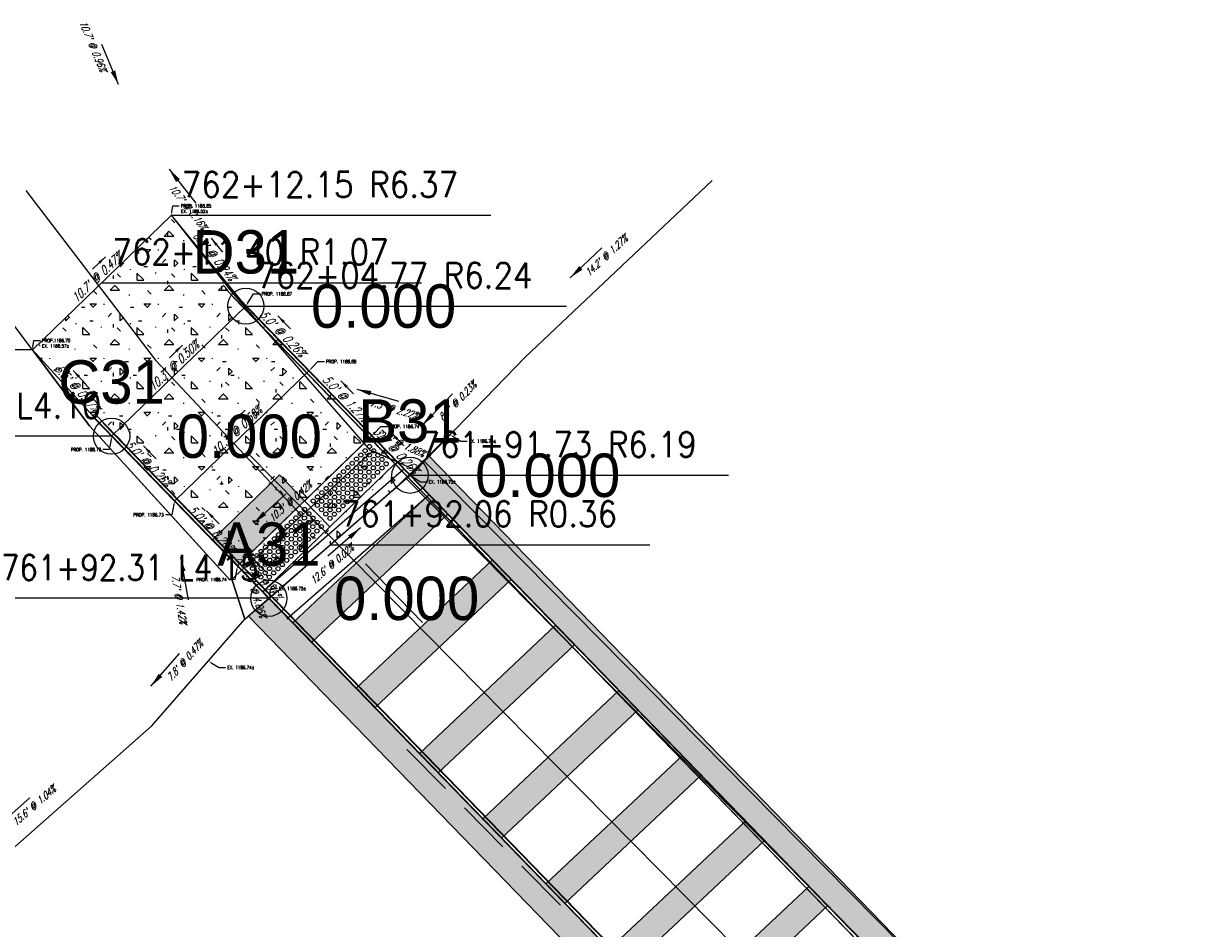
# Model space of a CAD drawing. Extents: x 167754 to 212748, y 396132 to 454338.
# Tile 125 of 150: x 167796 to 167861, y 435606 to 435656. Entities that reach past the tile are written whole.
import ezdxf
from ezdxf import colors
from ezdxf.entities.mleader import LeaderData, LeaderLine
from ezdxf.enums import TextEntityAlignment as Align
from ezdxf.math import Vec2, Vec3

# ---------------------------------------------------------------- set-up
doc = ezdxf.new("R2010")
doc.units = 0
doc.header["$MEASUREMENT"] = 0
doc.layers.get('0').update_dxf_attribs({"linetype": 'CONTINUOUS'})
for name, color, linetype, plot in [('0_3DP_MAT', 181, 'CONTINUOUS', False), ('0_EX. 3DP', 31, 'CONTINUOUS', False), ('0_QUANTITIES_PAVEMENT REMOVED', 130, 'CONTINUOUS', False), ('SC_SCRATCH-4', 4, 'CONTINUOUS', False)]:
    doc.layers.add(name, color=color, linetype=linetype, plot=plot)
for name, color, linetype in [('0_PNTS', 1, 'CONTINUOUS'), ('PM_P_CROSSWALK', 7, 'CONTINUOUS'), ('PM_P_STOP_LINE', 7, 'CONTINUOUS'), ('PNTDESC', 3, 'CONTINUOUS'), ('PNTELEV', 5, 'CONTINUOUS'), ('PNTNO', 7, 'CONTINUOUS'), ('PV_P_CURB_RAMP', 3, 'CONTINUOUS'), ('PV_P_CURB_RAMP_DOMES', 7, 'CONTINUOUS'), ('PV_P_CURB_RAMP_HATCH', 3, 'CONTINUOUS'), ('PV_P_GRADE_BREAKS', 3, 'CONTINUOUS'), ('SC_SCRATCH-6', 6, 'CONTINUOUS')]:
    doc.layers.add(name, color=color, linetype=linetype)
doc.styles.add('PTXT', font='TXT')
doc.styles.add('romans', font='romans.shx', dxfattribs={"width": 0.75, "oblique": 22.5})
doc.styles.get("Standard").update_dxf_attribs({"font": 'romans.shx', "width": 0.9})
doc.dimstyles.new('4P', dxfattribs={"dimscale": 4, "dimtxt": 0.14, "dimasz": 0.14, "dimexe": 0.05, "dimexo": 0.05, "dimgap": 0.05, "dimtad": 1, "dimzin": 0, "dimdsep": 46, "dimtxsty": 'romans', "dimcen": 0, "dimdle": 0.1, "dimclrd": 1, "dimclre": 1, "dimclrt": 7, "dimaunit": 1, "dimadec": 4, "dimazin": 0, "dimtfac": 1, "dimtmove": 0, "dimatfit": 2, "dimfxl": 1, "dimtvp": 1, "dimtolj": 1, "dimtzin": 0, "dimarcsym": 0})

# ---------------------------------------------------------------- blocks, each defined once
blk = doc.blocks.new('DOMES_5FT')
for p, q in [((-0.07, 2.499), (-2.069, 2.443)), ((-2.069, 2.443), (-1.929, -2.555)), ((0.07, -2.499), (-0.07, 2.499)), ((-1.929, -2.555), (0.07, -2.499))]:
    blk.add_line(p, q)
for centre in [(-1.725, 2.12), (-1.392, 2.13), (-1.059, 2.139), (-0.727, 2.148), (-0.394, 2.158), (-1.716, 1.788), (-1.706, 1.453), (-1.383, 1.797), (-1.374, 1.462), (-1.05, 1.806), (-1.041, 1.471), (-0.717, 1.816), (-0.708, 1.481), (-0.384, 1.825), (-0.375, 1.49), (-1.697, 1.12), (-1.688, 0.787), (-1.364, 1.129), (-1.355, 0.796), (-1.031, 1.138), (-1.022, 0.806), (-0.698, 1.148), (-0.689, 0.815), (-0.366, 1.157), (-0.356, 0.824), (-1.678, 0.454), (-1.669, 0.121), (-1.346, 0.463), (-1.336, 0.131), (-1.013, 0.473), (-1.003, 0.14), (-0.68, 0.482), (-0.67, 0.149), (-0.347, 0.491), (-0.338, 0.159), (-1.66, -0.212), (-1.65, -0.547), (-1.327, -0.202), (-1.317, -0.537), (-0.994, -0.193), (-0.985, -0.528), (-0.661, -0.184), (-0.652, -0.518), (-0.328, -0.174), (-0.319, -0.509), (-1.641, -0.881), (-1.632, -1.214), (-1.308, -0.872), (-1.299, -1.205), (-0.975, -0.863), (-0.966, -1.196), (-0.642, -0.853), (-0.633, -1.186), (-0.309, -0.844), (-0.3, -1.177), (-1.622, -1.547), (-1.613, -1.88), (-1.289, -1.538), (-1.28, -1.871), (-0.956, -1.528), (-0.947, -1.861), (-0.624, -1.519), (-0.614, -1.852), (-0.291, -1.51), (-0.281, -1.843), (-1.604, -2.213), (-1.271, -2.204), (-0.938, -2.194), (-0.605, -2.185), (-0.272, -2.175)]:
    blk.add_circle(centre, 0.115)
blk = doc.blocks.new('SPT4')
at = {"color": 0, "linetype": 'Continuous'}
blk.add_circle((0, 0), 0.5, dxfattribs=at)
blk = doc.blocks.new('SRVPNO1')
at = {"layer": 'PNTDESC', "style": 'PTXT'}
blk.add_attdef('DESC2', text='', height=1, dxfattribs=at).set_placement((0, -1.75), align=Align.CENTER)
at = {"layer": 'PNTELEV', "style": 'PTXT'}
blk.add_attdef('ELEV2', (1.5, -0.5), '', height=1, dxfattribs=at)
at = {"layer": 'PNTNO', "style": 'PTXT'}
blk.add_attdef('PT#', text='', height=1, dxfattribs=at).set_placement((0, 0.75), align=Align.CENTER)

msp = doc.modelspace()

# ---------------------------------------------------------------- hatches: boundary and pattern name
at = {"layer": 'PM_P_CROSSWALK', "transparency": 33554495}
h = msp.add_hatch(color=256, dxfattribs=at)
h.dxf.hatch_style = 1
h.paths.add_polyline_path([(167814.107, 435619.429), (167815.151, 435618.352), (167822.679, 435625.443), (167821.635, 435626.52)])
h = msp.add_hatch(color=256, dxfattribs=at)
h.dxf.hatch_style = 1
h.paths.add_polyline_path([(167808.155, 435623.413), (167839.543, 435591.04), (167840.734, 435591.969), (167809.287, 435624.4)])
h = msp.add_hatch(color=256, dxfattribs=at)
h.dxf.hatch_style = 1
h.paths.add_polyline_path([(167817.608, 435615.819), (167818.652, 435614.742), (167826.18, 435621.832), (167825.135, 435622.909)])
h = msp.add_hatch(color=256, dxfattribs=at)
h.dxf.hatch_style = 1
h.paths.add_polyline_path([(167821.108, 435612.209), (167822.153, 435611.132), (167829.68, 435618.222), (167828.636, 435619.299)])
h = msp.add_hatch(color=256, dxfattribs=at)
h.dxf.hatch_style = 1
h.paths.add_polyline_path([(167824.609, 435608.599), (167825.653, 435607.522), (167833.181, 435614.612), (167832.137, 435615.689)])
h = msp.add_hatch(color=256, dxfattribs=at)
h.dxf.hatch_style = 1
h.paths.add_polyline_path([(167828.11, 435604.988), (167829.154, 435603.911), (167836.682, 435611.002), (167835.637, 435612.079)])
h = msp.add_hatch(color=256, dxfattribs=at)
h.dxf.hatch_style = 1
h.paths.add_polyline_path([(167831.61, 435601.378), (167832.654, 435600.301), (167840.182, 435607.391), (167839.138, 435608.468)])
at = {"layer": 'PV_P_CURB_RAMP_HATCH', "transparency": 33554495}
h = msp.add_hatch(dxfattribs=at)
h.set_pattern_fill('CONCRE', color=256, scale=3, pattern_type=2)
h.set_pattern_definition([(0, (0, 0), (3, 3), [0.375, -2.625]), (90, (0, 0), (-3, 3), [0.375, -2.625]), (135, (0.375, 0), (-2.999999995, 2e-16), [0.5303301, -3.7123107]), (0, (0.375, 1.6875), (3, 3), [0.375, -2.625]), (45, (0.5625, 1.5), (0, 2.999999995), [0.2651649, -3.9774756]), (135, (0.5625, 1.5), (-2.999999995, 2e-16), [0.2651649, -3.9774756]), (0, (1.5, 2.4375), (3, 3), [0.5303301, -2.4696699]), (45, (1.5, 2.4375), (0, 2.999999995), [0.375, -3.8676408]), (135, (2.0303, 2.4375), (-2.999999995, 2e-16), [0.375, -3.8676408]), (90, (2.0625, 0.75), (-3, 3), [0.375, -2.625]), (45, (2.0625, 0.75), (0, 2.999999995), [0.2651649, -3.9774756]), (135, (2.25, 0.9375), (-2.999999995, 2e-16), [0.2651649, -3.9774756]), (0, (0.375, 0.75), (3, 3), [0.1875, -2.5125]), (0, (2.625, 1.5), (3, 3), [0.1875, -2.5125]), (90, (1.6875, 1.875), (-3, 3), [0.1875, -2.5125]), (135, (2.0625, 0.1875), (-2.999999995, 2e-16), [0.2651649, -3.9774756]), (135, (0.75, 2.25), (-2.999999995, 2e-16), [0.2651649, -3.9774756]), (45, (1.4062, 0.9844), (0, 2.999999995), [0.2651649, -3.9774756]), (90, (1.0312, 0.375), (-3, 3), [0.046875, -2.953125]), (90, (1.172, 1.6406), (-3, 3), [0.046875, -2.953125]), (90, (2.578, 2.1562), (-3, 3), [0.046875, -2.953125]), (90, (2.625, 0.5625), (-3, 3), [0.046875, -2.953125])])
h.paths.add_polyline_path([(167809.287, 435624.4), (167817.088, 435631.208), (167808.014, 435640.566), (167803.896, 435645.588), (167796.212, 435638.137), (167800.591, 435633.369)])

# ---------------------------------------------------------------- linework, layer by layer
at = {"layer": '0_3DP_MAT'}
msp.add_lwpolyline([(167808.671, 435623.863), (167816.457, 435630.657)], dxfattribs=at)
at = {"layer": '0_3DP_MAT', "color": 211}
msp.add_lwpolyline([(167814.637, 435626.31), (167817.787, 435623.061)], dxfattribs=at)
at = {"layer": '0_3DP_MAT'}
msp.add_polyline3d([(167807.959, 435623.242, 1186.75), (167817.416, 435631.494, 1186.748)], dxfattribs=at)
at = {"layer": '0_EX. 3DP'}
msp.add_polyline3d([(167791.103, 435607.013, 1186.551), (167802.808, 435617.34, 1186.713), (167807.959, 435623.242, 1186.75), (167807.241, 435625.468, 1186.655), (167815.032, 435632.552, 1186.699), (167817.416, 435631.494, 1186.748), (167823.448, 435637.739, 1186.768), (167833.8, 435647.509, 1186.949)], dxfattribs=at)
at = {"layer": 'PM_P_CROSSWALK'}
for points in [[(167814.107, 435619.429), (167815.151, 435618.352), (167822.679, 435625.443), (167821.635, 435626.52)], [(167817.608, 435615.819), (167818.652, 435614.742), (167826.18, 435621.832), (167825.135, 435622.909)], [(167821.108, 435612.209), (167822.153, 435611.132), (167829.68, 435618.222), (167828.636, 435619.299)], [(167824.609, 435608.599), (167825.653, 435607.522), (167833.181, 435614.612), (167832.137, 435615.689)], [(167828.11, 435604.988), (167829.154, 435603.911), (167836.682, 435611.002), (167835.637, 435612.079)], [(167831.61, 435601.378), (167832.654, 435600.301), (167840.182, 435607.391), (167839.138, 435608.468)]]:
    msp.add_lwpolyline(points, close=True, dxfattribs=at)
msp.add_lwpolyline([(167808.155, 435623.413), (167839.543, 435591.04), (167840.734, 435591.969), (167809.287, 435624.4), (167808.155, 435623.413)], dxfattribs=at)
at = {"layer": 'PM_P_CROSSWALK', "elevation": 1186.644}
for points in [[(167819.048, 435613.878), (167816.923, 435616.032)], [(167822.226, 435610.656), (167820.102, 435612.81)], [(167825.405, 435607.433), (167823.28, 435609.587)]]:
    msp.add_lwpolyline(points, dxfattribs=at)
at = {"layer": 'PV_P_CURB_RAMP'}
msp.add_lwpolyline([(167809.287, 435624.4), (167817.088, 435631.208), (167808.014, 435640.566), (167803.896, 435645.588), (167796.212, 435638.137), (167800.591, 435633.369)], close=True, dxfattribs=at)
msp.add_lwpolyline([(167808.938, 435624.76), (167816.74, 435631.568)], dxfattribs=at)

# ---------------------------------------------------------------- texts
at = {"layer": '0_3DP_MAT', "color": 211, "style": 'romans', "oblique": 22.5, "width": 0.75}
for s, rotation, p in [("6.5' @ 0.24%", 309.35827, (167806.078, 435643.179)), ("10.7' @ 0.47%", 44.11717, (167799.942, 435641.978)), ("5.0' @ 0.26%", 314.11717, (167809.869, 435638.883)), ("5.0' @ 0.26%", 314.11717, (167809.869, 435638.883)), ("10.3' @ 0.50%", 44.11717, (167804.191, 435637.082)), ("6.5' @ 0.27%", 312.55855, (167798.519, 435635.861)), ("5.0' @ 1.27%", 314.11717, (167813.35, 435635.293)), ("5.0' @ 1.27%", 314.11717, (167813.35, 435635.293)), ("5.0' @ 1.27%", 314.11717, (167813.35, 435635.293)), ("10.3' @ 0.50%", 44.11717, (167807.672, 435633.493)), ("5.0' @ 0.26%", 314.11717, (167802.446, 435631.685)), ("5.0' @ 0.26%", 314.11717, (167805.927, 435628.096))]:
    msp.add_text(s, height=0.48, rotation=rotation, dxfattribs=at).set_placement(p, align=Align.CENTER)
at = {"layer": '0_3DP_MAT', "style": 'romans', "oblique": 22.5, "width": 0.75}
for s, rotation, p in [("7.3' @ 2.22%", 343.82232, (167816.157, 435634.681)), ("12.6' @ 0.02%", 41.10734, (167812.898, 435626.136, 1186.749)), ("7.7' @ 1.42%", 279.76295, (167804.129, 435624.314, -0.119))]:
    msp.add_text(s, height=0.4, rotation=rotation, dxfattribs=at).set_placement(p, align=Align.CENTER)
at = {"layer": '0_EX. 3DP', "style": 'romans', "oblique": 22.5, "width": 0.75}
for s, rotation, p in [("10.7' @ 0.96%", 292.76131, (167799.376, 435654.875)), ("14.2' @ 1.27%", 43.34326, (167828.075, 435643.206)), ("8.7' @ 0.23%", 45.99395, (167819.857, 435635.172)), ("2.6' @ 1.88%", 336.06874, (167816.549, 435632.754)), ("10.5' @ 0.42%", 42.27881, (167810.598, 435629.602)), ("2.3' @ 4.06%", 287.87719, (167808.361, 435624.601)), ("7.8' @ 0.47%", 48.88701, (167804.781, 435620.817)), ("15.6' @ 1.04%", 41.42108, (167796.426, 435612.776))]:
    msp.add_text(s, height=0.4, rotation=rotation, dxfattribs=at).set_placement(p, align=Align.CENTER)
at = {"layer": 'SC_SCRATCH-6', "width": 0.9}
for s, p in [('762+12.15 R6.37', (167804.465, 435647.286)), ('762+11.40 R1.07', (167800.624, 435643.561)), ('761+92.06 R0.36', (167813.257, 435629.068))]:
    msp.add_text(s, height=1.4, dxfattribs=at).set_placement(p, align=Align.MIDDLE_LEFT)
msp.add_text('762+04.80 L4.10', height=1.4, dxfattribs=at).set_placement((167800.021, 435635.069), align=Align.MIDDLE_RIGHT)

# ---------------------------------------------------------------- leaders
at = {"layer": '0_3DP_MAT', "color": 211}
for points in [[(167806.087, 435644.321), (167806.722, 435643.548)], [(167800.253, 435643.298), (167799.535, 435642.602)], [(167809.78, 435640.026), (167810.476, 435639.308)], [(167809.78, 435640.026), (167810.476, 435639.308)], [(167804.502, 435638.403), (167803.784, 435637.706)], [(167798.464, 435637.002), (167799.141, 435636.266)], [(167813.261, 435636.436), (167813.957, 435635.718)], [(167813.261, 435636.436), (167813.957, 435635.718)], [(167813.261, 435636.436), (167813.957, 435635.718)], [(167807.983, 435634.813), (167807.265, 435634.117)], [(167802.357, 435632.828), (167803.053, 435632.11)], [(167805.837, 435629.238), (167806.533, 435628.52)], [(167808.432, 435626.562), (167809.129, 435625.844)]]:
    msp.add_leader(points, dimstyle='4P', override={"dimscale": 20, "dimtxt": 0.12, "dimasz": 0.024, "dimdec": 2}, dxfattribs=at)
at = {"layer": '0_3DP_MAT'}
for points in [[(167814.148, 435635.968), (167816.453, 435635.3)], [(167814.351, 435628.301, 1186.749), (167812.543, 435626.724, 1186.749)], [(167804.407, 435626.684, -0.119), (167804.814, 435624.319, -0.119)]]:
    msp.add_leader(points, dimstyle='4P', override={"dimscale": 20, "dimtxt": 0.12, "dimasz": 0.04, "dimdec": 2}, dxfattribs=at)
at = {"layer": '0_EX. 3DP'}
for points in [[(167800.974, 435652.814), (167800.046, 435655.027)], [(167825.952, 435642.132), (167827.697, 435643.779)], [(167817.771, 435633.986), (167819.438, 435635.712)], [(167808.455, 435628.567), (167810.231, 435630.182)], [(167802.766, 435619.537), (167804.345, 435621.346)], [(167794.268, 435611.774), (167796.068, 435613.362)]]:
    msp.add_leader(points, dimstyle='4P', override={"dimscale": 20, "dimtxt": 0.12, "dimasz": 0.04, "dimdec": 2}, dxfattribs=at)
at = {"layer": 'SC_SCRATCH-6', "has_arrowhead": 0}
for points in [[(167800.054, 435641.863), (167800.064, 435641.861), (167817.724, 435641.861)], [(167812.688, 435627.368), (167812.697, 435627.368), (167830.357, 435627.368)]]:
    msp.add_leader(points, dimstyle='4P', override={"dimscale": 20, "dimasz": 0.1}, dxfattribs=at)

# ---------------------------------------------------------------- next in the draw order: leaders
at = {"layer": '0_3DP_MAT'}
ml = msp.add_multileader_mtext('Standard', dxfattribs=at)
ml.set_content('PROP. 1186.65\\PEX. 1186.52±', color=256)
ml.set_leader_properties()
ml.build(insert=Vec2(0, 0))
ml.multileader.update_dxf_attribs({"dogleg_length": 0.36, "arrow_head_size": 0.18})
ctx = ml.context
ctx.base_point, ctx.char_height, ctx.arrow_head_size, ctx.landing_gap_size, ctx.plane_origin = Vec3(167804.334, 435646.108, 1186.644), 0.18, 0.18, 0.09, Vec3(167787.69, 435655.373, 1186.644)
notes = []
notes.append((ctx, [(0, (1, 1, 0), (167803.974, 435646.108, 1186.644), (1, 0), 0.36, [(0, [(167803.896, 435645.588, 1186.644)], 0, [])])]))
ctx.mtext.insert, ctx.mtext.flow_direction = Vec3(167804.424, 435646.198, 1186.644), 5
ctx.mtext.has_bg_fill, ctx.mtext.bg_color, ctx.mtext.bg_scale_factor, ctx.mtext.bg_transparency, ctx.mtext.use_window_bg_color = 1, -1027028792, 1.5, 0, 1
ml = msp.add_multileader_mtext('Standard', dxfattribs=at)
ml.set_content('PROP. 1186.68', color=256)
ml.set_leader_properties()
ml.build(insert=Vec2(0, 0))
ml.multileader.update_dxf_attribs({"dogleg_length": 0.36, "arrow_head_size": 0.18})
ctx = ml.context
ctx.base_point, ctx.char_height, ctx.arrow_head_size, ctx.landing_gap_size, ctx.plane_origin = Vec3(167812.357, 435637.497, 1186.679), 0.18, 0.18, 0.09, Vec3(167795.289, 435646.762, 1186.679)
notes.append((ctx, [(0, (1, 1, 0), (167811.997, 435637.497, 1186.679), (1, 0), 0.36, [(0, [(167811.495, 435636.977, 1186.679)], 0, [])])]))
ctx.mtext.insert, ctx.mtext.flow_direction = Vec3(167812.447, 435637.587, 1186.679), 5
ctx.mtext.has_bg_fill, ctx.mtext.bg_color, ctx.mtext.bg_scale_factor, ctx.mtext.bg_transparency, ctx.mtext.use_window_bg_color = 1, -1027028792, 1.5, 0, 1
ml = msp.add_multileader_mtext('Standard', dxfattribs=at)
ml.set_content('PROP. 1186.74', color=256)
ml.set_leader_properties()
ml.build(insert=Vec2(0, 0))
ml.multileader.update_dxf_attribs({"dogleg_length": 0.36, "arrow_head_size": 0.18})
ctx = ml.context
ctx.base_point, ctx.char_height, ctx.arrow_head_size, ctx.landing_gap_size, ctx.plane_origin = Vec3(167815.837, 435633.907, 1186.742), 0.18, 0.18, 0.09, Vec3(167798.77, 435643.173, 1186.742)
notes.append((ctx, [(0, (1, 1, 0), (167815.477, 435633.907, 1186.742), (1, 0), 0.36, [(0, [(167814.975, 435633.387, 1186.742)], 0, [])])]))
ctx.mtext.insert, ctx.mtext.flow_direction = Vec3(167815.927, 435633.997, 1186.742), 5
ctx.mtext.has_bg_fill, ctx.mtext.bg_color, ctx.mtext.bg_scale_factor, ctx.mtext.bg_transparency, ctx.mtext.use_window_bg_color = 1, -1027028792, 1.5, 0, 1
for ctx, leaders in notes:
    for number, flags, end, landing, length, lines in leaders:
        leader = LeaderData()
        leader.index, (leader.has_last_leader_line, leader.has_dogleg_vector, leader.attachment_direction) = number, flags
        leader.last_leader_point, leader.dogleg_vector, leader.dogleg_length = Vec3(end), Vec3(landing), length
        for number, points, colour, breaks in lines:
            line = LeaderLine()
            line.index, line.vertices, line.color, line.breaks = number, Vec3.list(points), colors.encode_raw_color(colour), breaks
            leader.lines.append(line)
        ctx.leaders.append(leader)

# ---------------------------------------------------------------- next in the draw order: linework, layer by layer
msp.add_lwpolyline([(167816.457, 435630.657), (167819.31, 435633.455)], dxfattribs=at)
at = {"layer": '0_EX. 3DP'}
msp.add_polyline3d([(167807.125, 435625.429, 1186.644), (167799.358, 435633.95, 1186.566), (167792.14, 435643.557, 1186.572), (167786.248, 435655.998, 1186.762)], dxfattribs=at)

# ---------------------------------------------------------------- next in the draw order: block references
at = {"layer": 'PV_P_CURB_RAMP_DOMES', "rotation": 312.508546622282}
msp.add_blockref('DOMES_5FT', (167814.451, 435630.093), dxfattribs=at)

# ---------------------------------------------------------------- next in the draw order: texts
at = {"layer": '0_EX. 3DP', "style": 'romans', "oblique": 22.5, "width": 0.75}
msp.add_text("10.7' @ 0.16%", height=0.4, rotation=308.27176, dxfattribs=at).set_placement((167804.647, 435645.928), align=Align.CENTER)

# ---------------------------------------------------------------- next in the draw order: leaders
at = {"layer": '0_3DP_MAT', "color": 211}
msp.add_leader([(167816.057, 435633.552), (167816.754, 435632.834)], dimstyle='4P', override={"dimscale": 20, "dimtxt": 0.12, "dimasz": 0.024, "dimdec": 2}, dxfattribs=at)
msp.add_leader([(167816.057, 435633.552), (167816.754, 435632.834)], dimstyle='4P', override={"dimscale": 20, "dimtxt": 0.12, "dimasz": 0.024, "dimdec": 2}, dxfattribs=at)
msp.add_leader([(167816.057, 435633.552), (167816.754, 435632.834)], dimstyle='4P', override={"dimscale": 20, "dimtxt": 0.12, "dimasz": 0.024, "dimdec": 2}, dxfattribs=at)
msp.add_leader([(167816.057, 435633.552), (167816.754, 435632.834)], dimstyle='4P', override={"dimscale": 20, "dimtxt": 0.12, "dimasz": 0.024, "dimdec": 2}, dxfattribs=at)
at = {"layer": '0_EX. 3DP'}
msp.add_leader([(167803.764, 435648.137), (167805.251, 435646.253)], dimstyle='4P', override={"dimscale": 20, "dimtxt": 0.12, "dimasz": 0.04, "dimdec": 2}, dxfattribs=at)
at = {"layer": 'SC_SCRATCH-6', "has_arrowhead": 0}
msp.add_leader([(167803.896, 435645.588), (167803.905, 435645.586), (167821.565, 435645.586)], dimstyle='4P', override={"dimscale": 20, "dimasz": 0.1}, dxfattribs=at)

# ---------------------------------------------------------------- next in the draw order: leaders
at = {"layer": '0_3DP_MAT'}
ml = msp.add_multileader_mtext('Standard', dxfattribs=at)
ml.set_content('PROP.1186.70\\PEX. 1186.57±', color=256)
ml.set_leader_properties()
ml.build(insert=Vec2(0, 0))
ml.multileader.update_dxf_attribs({"dogleg_length": 0.36, "arrow_head_size": 0.18})
ctx = ml.context
ctx.base_point, ctx.char_height, ctx.arrow_head_size, ctx.landing_gap_size, ctx.plane_origin = Vec3(167796.651, 435638.658, 1186.644), 0.18, 0.18, 0.09, Vec3(167780.006, 435647.923, 1186.644)
notes = []
notes.append((ctx, [(0, (1, 1, 0), (167796.291, 435638.658, 1186.644), (1, 0), 0.36, [(0, [(167796.212, 435638.137, 1186.644)], 0, [])])]))
ctx.mtext.insert, ctx.mtext.flow_direction = Vec3(167796.741, 435638.748, 1186.644), 5
ctx.mtext.has_bg_fill, ctx.mtext.bg_color, ctx.mtext.bg_scale_factor, ctx.mtext.bg_transparency, ctx.mtext.use_window_bg_color = 1, -1027028792, 1.5, 0, 1
ml = msp.add_multileader_mtext('Standard', dxfattribs=at)
ml.set_content('EX. 1186.75±', color=256)
ml.set_leader_properties()
ml.build(insert=Vec2(0, 0))
ml.multileader.update_dxf_attribs({"dogleg_length": 0.36, "arrow_head_size": 0.18})
ctx = ml.context
ctx.base_point, ctx.char_height, ctx.arrow_head_size, ctx.landing_gap_size, ctx.plane_origin = Vec3(167818.038, 435630.851, 2373.408), 0.18, 0.18, 0.09, Vec3(167801.871, 435641.857, 2373.408)
notes.append((ctx, [(0, (1, 1, 0), (167817.678, 435630.851, 2373.408), (1, 0), 0.36, [(0, [(167817.089, 435631.208, 2373.408)], 0, [])])]))
ctx.mtext.insert, ctx.mtext.flow_direction = Vec3(167818.128, 435630.941, 2373.408), 5
ctx.mtext.has_bg_fill, ctx.mtext.bg_color, ctx.mtext.bg_scale_factor, ctx.mtext.bg_transparency, ctx.mtext.use_window_bg_color = 1, -1027028792, 1.5, 0, 1
ml = msp.add_multileader_mtext('Standard', dxfattribs=at)
ml.set_content('PROP. 1186.74', color=256)
ml.set_leader_properties()
ml.build(insert=Vec2(0, 0))
ml.multileader.update_dxf_attribs({"dogleg_length": 0.36, "arrow_head_size": 0.18})
ctx = ml.context
ctx.base_point, ctx.char_height, ctx.arrow_head_size, ctx.landing_gap_size, ctx.plane_origin = Vec3(167805.014, 435625.433), 0.18, 0.18, 0.09, Vec3(167791.349, 435635.977)
ctx.text_align_type = 2
notes.append((ctx, [(1, (1, 1, 0), (167807.406, 435625.433), (-1, 0), 0.36, [(0, [(167807.554, 435626.192)], 0, [])])]))
ctx.mtext.insert, ctx.mtext.alignment, ctx.mtext.flow_direction = Vec3(167806.956, 435625.523), 3, 5
ctx.mtext.has_bg_fill, ctx.mtext.bg_color, ctx.mtext.bg_scale_factor, ctx.mtext.bg_transparency, ctx.mtext.use_window_bg_color = 1, -1027028792, 1.5, 0, 1
for ctx, leaders in notes:
    for number, flags, end, landing, length, lines in leaders:
        leader = LeaderData()
        leader.index, (leader.has_last_leader_line, leader.has_dogleg_vector, leader.attachment_direction) = number, flags
        leader.last_leader_point, leader.dogleg_vector, leader.dogleg_length = Vec3(end), Vec3(landing), length
        for number, points, colour, breaks in lines:
            line = LeaderLine()
            line.index, line.vertices, line.color, line.breaks = number, Vec3.list(points), colors.encode_raw_color(colour), breaks
            leader.lines.append(line)
        ctx.leaders.append(leader)

# ---------------------------------------------------------------- next in the draw order: hatches: boundary and pattern name
at = {"layer": 'PM_P_CROSSWALK', "transparency": 33554495}
h = msp.add_hatch(color=256, dxfattribs=at)
h.dxf.hatch_style = 1
h.paths.add_polyline_path([(167848.622, 435598.687), (167849.768, 435599.66), (167818.157, 435632.261), (167817.088, 435631.208)])
h = msp.add_hatch(color=256, dxfattribs=at)
h.dxf.hatch_style = 1
h.paths.add_polyline_path([(167810.606, 435623.04), (167811.651, 435621.963), (167819.178, 435629.053), (167818.134, 435630.13)])
at = {"layer": 'PM_P_STOP_LINE', "transparency": 33554495}
h = msp.add_hatch(color=256, dxfattribs=at)
h.dxf.hatch_style = 1
h.paths.add_polyline_path([(167811.264, 435629.788), (167807.554, 435626.192), (167806.162, 435627.627), (167809.871, 435631.225)])

# ---------------------------------------------------------------- next in the draw order: linework, layer by layer
at = {"layer": '0_3DP_MAT', "color": 211, "elevation": 1186.744}
msp.add_lwpolyline([(167807.552, 435626.189), (167814.975, 435633.387)], dxfattribs=at)
at = {"layer": '0_3DP_MAT', "elevation": 1186.644}
for points in [[(167808.146, 435632.405), (167847.87, 435592.136)], [(167816.857, 435631.05), (167848.709, 435598.761)]]:
    msp.add_lwpolyline(points, dxfattribs=at)
at = {"layer": '0_3DP_MAT'}
msp.add_lwpolyline([(167817.841, 435632.026), (167849.774, 435599.655)], dxfattribs=at)
at = {"layer": '0_3DP_MAT', "color": 211}
for points in [[(167796.212, 435638.137, 1186.7), (167803.896, 435645.588, 1186.65)], [(167807.552, 435626.189, 1186.744), (167814.975, 435633.387, 1186.742)]]:
    msp.add_polyline3d(points, dxfattribs=at)
at = {"layer": '0_EX. 3DP'}
msp.add_polyline3d([(167795.855, 435646.956, 1186.589), (167803.025, 435637.575, 1186.609), (167811.127, 435628.949, 1186.728)], dxfattribs=at)
at = {"layer": '0_PNTS'}
msp.add_point((167817.089, 435631.208), dxfattribs=at)
at = {"layer": 'PM_P_CROSSWALK'}
msp.add_lwpolyline([(167848.622, 435598.687), (167849.768, 435599.66), (167818.157, 435632.261), (167817.088, 435631.208), (167848.622, 435598.687)], dxfattribs=at)
msp.add_lwpolyline([(167810.606, 435623.04), (167811.651, 435621.963), (167819.178, 435629.053), (167818.134, 435630.13)], close=True, dxfattribs=at)
at = {"layer": 'PM_P_STOP_LINE'}
msp.add_lwpolyline([(167811.264, 435629.788), (167807.554, 435626.192), (167806.162, 435627.627), (167809.871, 435631.225)], close=True, dxfattribs=at)

# ---------------------------------------------------------------- next in the draw order: block references
at = {"layer": '0_PNTS', "xscale": 2, "yscale": 2, "zscale": 2}
msp.add_blockref('SPT4', (167817.089, 435631.208), dxfattribs=at)
at = {"layer": 'PV_P_CURB_RAMP_DOMES', "rotation": 312.508546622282}
msp.add_blockref('DOMES_5FT', (167810.861, 435626.612), dxfattribs=at)

# ---------------------------------------------------------------- next in the draw order: texts
at = {"layer": '0_3DP_MAT', "color": 211, "style": 'romans', "oblique": 22.5, "width": 0.75}
msp.add_text("3.0' @ 0.26%", height=0.48, rotation=314.12778, dxfattribs=at).set_placement((167816.147, 435632.409), align=Align.CENTER)
msp.add_text("3.0' @ 0.26%", height=0.48, rotation=314.12778, dxfattribs=at).set_placement((167816.147, 435632.409), align=Align.CENTER)
msp.add_text("3.0' @ 0.26%", height=0.48, rotation=314.12778, dxfattribs=at).set_placement((167816.147, 435632.409), align=Align.CENTER)
msp.add_text("3.0' @ 0.26%", height=0.48, rotation=314.12778, dxfattribs=at).set_placement((167816.147, 435632.409), align=Align.CENTER)
at = {"layer": 'SC_SCRATCH-6', "width": 0.9}
msp.add_text('761+92.31 L4.15', height=1.4, dxfattribs=at).set_placement((167808.717, 435626.101), align=Align.MIDDLE_RIGHT)

# ---------------------------------------------------------------- next in the draw order: leaders
at = {"layer": 'SC_SCRATCH-6', "has_arrowhead": 0}
for points in [[(167796.212, 435638.137), (167796.202, 435638.139), (167778.782, 435638.139)], [(167817.088, 435631.208), (167817.098, 435631.208), (167834.698, 435631.208)]]:
    msp.add_leader(points, dimstyle='4P', override={"dimscale": 20, "dimasz": 0.1}, dxfattribs=at)

# ---------------------------------------------------------------- next in the draw order: leaders
at = {"layer": '0_3DP_MAT'}
ml = msp.add_multileader_mtext('Standard', dxfattribs=at)
ml.set_content('PROP. 1186.67', color=256)
ml.set_leader_properties()
ml.build(insert=Vec2(0, 0))
ml.multileader.update_dxf_attribs({"dogleg_length": 0.36, "arrow_head_size": 0.18})
ctx = ml.context
ctx.base_point, ctx.char_height, ctx.arrow_head_size, ctx.landing_gap_size, ctx.plane_origin = Vec3(167808.803, 435641.241, 1186.607), 0.18, 0.18, 0.09, Vec3(167791.809, 435650.352, 1186.607)
notes = []
notes.append((ctx, [(0, (1, 1, 0), (167808.443, 435641.241, 1186.607), (1, 0), 0.36, [(0, [(167808.014, 435640.566, 1186.607)], 0, [])])]))
ctx.mtext.insert, ctx.mtext.flow_direction = Vec3(167808.893, 435641.331, 1186.607), 5
ctx.mtext.has_bg_fill, ctx.mtext.bg_color, ctx.mtext.bg_scale_factor, ctx.mtext.bg_transparency, ctx.mtext.use_window_bg_color = 1, -1027028792, 1.5, 0, 1
ml = msp.add_multileader_mtext('Standard', dxfattribs=at)
ml.set_content('PROP. 1186.72', color=256)
ml.set_leader_properties()
ml.build(insert=Vec2(0, 0))
ml.multileader.update_dxf_attribs({"dogleg_length": 0.36, "arrow_head_size": 0.18})
ctx = ml.context
ctx.base_point, ctx.char_height, ctx.arrow_head_size, ctx.landing_gap_size, ctx.plane_origin = Vec3(167798.078, 435632.627, 2373.378), 0.18, 0.18, 0.09, Vec3(167784.405, 435643.171, 2373.378)
ctx.text_align_type = 2
notes.append((ctx, [(1, (1, 1, 0), (167800.461, 435632.627, 2373.378), (-1, 0), 0.36, [(0, [(167800.591, 435633.369, 2373.378)], 0, [])])]))
ctx.mtext.insert, ctx.mtext.alignment, ctx.mtext.flow_direction = Vec3(167800.011, 435632.717, 2373.378), 3, 5
ctx.mtext.has_bg_fill, ctx.mtext.bg_color, ctx.mtext.bg_scale_factor, ctx.mtext.bg_transparency, ctx.mtext.use_window_bg_color = 1, -1027028792, 1.5, 0, 1
ml = msp.add_multileader_mtext('Standard', dxfattribs=at)
ml.set_content('EX. 1186.75±', color=256)
ml.set_leader_properties()
ml.build(insert=Vec2(0, 0))
ml.multileader.update_dxf_attribs({"dogleg_length": 0.36, "arrow_head_size": 0.18})
ctx = ml.context
ctx.base_point, ctx.char_height, ctx.arrow_head_size, ctx.landing_gap_size, ctx.plane_origin = Vec3(167820.259, 435633.097, 1186.658), 0.18, 0.18, 0.09, Vec3(167804.092, 435644.103, 1186.658)
notes.append((ctx, [(0, (1, 1, 0), (167819.899, 435633.097, 1186.658), (1, 0), 0.36, [(0, [(167819.31, 435633.455, 1186.658)], 0, [])])]))
ctx.mtext.insert, ctx.mtext.flow_direction = Vec3(167820.349, 435633.187, 1186.658), 5
ctx.mtext.has_bg_fill, ctx.mtext.bg_color, ctx.mtext.bg_scale_factor, ctx.mtext.bg_transparency, ctx.mtext.use_window_bg_color = 1, -1027028792, 1.5, 0, 1
ml = msp.add_multileader_mtext('Standard', dxfattribs=at)
ml.set_content('PROP. 1186.73', color=256)
ml.set_leader_properties()
ml.build(insert=Vec2(0, 0))
ml.multileader.update_dxf_attribs({"dogleg_length": 0.36, "arrow_head_size": 0.18})
ctx = ml.context
ctx.base_point, ctx.char_height, ctx.arrow_head_size, ctx.landing_gap_size, ctx.plane_origin = Vec3(167801.539, 435629.021, 1186.744), 0.18, 0.18, 0.09, Vec3(167787.866, 435639.564, 1186.744)
ctx.text_align_type = 2
notes.append((ctx, [(1, (1, 1, 0), (167803.923, 435629.021, 1186.744), (-1, 0), 0.36, [(0, [(167804.071, 435629.779, 1186.744)], 0, [])])]))
ctx.mtext.insert, ctx.mtext.alignment, ctx.mtext.flow_direction = Vec3(167803.473, 435629.111, 1186.744), 3, 5
ctx.mtext.has_bg_fill, ctx.mtext.bg_color, ctx.mtext.bg_scale_factor, ctx.mtext.bg_transparency, ctx.mtext.use_window_bg_color = 1, -1027028792, 1.5, 0, 1
ml = msp.add_multileader_mtext('Standard', dxfattribs=at)
ml.set_content('EX. 1186.74±', color=256)
ml.set_leader_properties()
ml.build(insert=Vec2(0, 0))
ml.multileader.update_dxf_attribs({"dogleg_length": 0.36, "arrow_head_size": 0.18})
ctx = ml.context
ctx.base_point, ctx.char_height, ctx.arrow_head_size, ctx.landing_gap_size, ctx.plane_origin = Vec3(167806.894, 435620.576, 1186.658), 0.18, 0.18, 0.09, Vec3(167790.727, 435631.583, 1186.658)
notes.append((ctx, [(0, (1, 1, 0), (167806.534, 435620.576, 1186.658), (1, 0), 0.36, [(0, [(167805.945, 435620.934, 1186.658)], 0, [])])]))
ctx.mtext.insert, ctx.mtext.flow_direction = Vec3(167806.984, 435620.666, 1186.658), 5
ctx.mtext.has_bg_fill, ctx.mtext.bg_color, ctx.mtext.bg_scale_factor, ctx.mtext.bg_transparency, ctx.mtext.use_window_bg_color = 1, -1027028792, 1.5, 0, 1
for ctx, leaders in notes:
    for number, flags, end, landing, length, lines in leaders:
        leader = LeaderData()
        leader.index, (leader.has_last_leader_line, leader.has_dogleg_vector, leader.attachment_direction) = number, flags
        leader.last_leader_point, leader.dogleg_vector, leader.dogleg_length = Vec3(end), Vec3(landing), length
        for number, points, colour, breaks in lines:
            line = LeaderLine()
            line.index, line.vertices, line.color, line.breaks = number, Vec3.list(points), colors.encode_raw_color(colour), breaks
            leader.lines.append(line)
        ctx.leaders.append(leader)

# ---------------------------------------------------------------- next in the draw order: linework, layer by layer
at = {"layer": '0_3DP_MAT', "color": 211}
for points in [[(167817.089, 435631.208, 1186.75), (167814.975, 435633.387, 1186.742), (167811.495, 435636.977, 1186.679), (167808.014, 435640.566, 1186.666), (167803.896, 435645.588, 1186.65)], [(167800.591, 435633.369, 1186.718), (167808.014, 435640.566, 1186.666)], [(167800.591, 435633.369, 1186.718), (167796.212, 435638.137, 1186.7)], [(167804.071, 435629.779, 1186.731), (167811.495, 435636.977, 1186.679)], [(167804.071, 435629.779, 1186.731), (167800.591, 435633.369, 1186.718)]]:
    msp.add_polyline3d(points, dxfattribs=at)
at = {"layer": '0_PNTS'}
for p in [(167808.014, 435640.566), (167800.591, 435633.369)]:
    msp.add_point(p, dxfattribs=at)
at = {"layer": '0_QUANTITIES_PAVEMENT REMOVED'}
msp.add_lwpolyline([(167814.902, 435632.577), (167814.902, 435632.577), (167812.375, 435635.466), (167807.325, 435641.241), (167803.896, 435645.588), (167796.212, 435638.137), (167799.358, 435633.95), (167804.717, 435628.071), (167807.125, 435625.429), (167807.241, 435625.468), (167807.959, 435623.242), (167817.416, 435631.494), (167814.902, 435632.577)], dxfattribs=at)
at = {"layer": 'PV_P_GRADE_BREAKS', "elevation": 1186.744}
for points in [[(167800.591, 435633.369), (167808.014, 435640.566)], [(167804.071, 435629.779), (167811.495, 435636.977)]]:
    msp.add_lwpolyline(points, dxfattribs=at)
at = {"layer": 'SC_SCRATCH-4'}
for points in [[(167856.504, 435590.314), (167807.302, 435641.056)], [(167860.797, 435586.131), (167807.424, 435641.175)], [(167853.374, 435578.933), (167799.565, 435634.426)], [(167849.325, 435583.353), (167800.123, 435634.095)]]:
    msp.add_lwpolyline(points, dxfattribs=at)
at = {"layer": 'SC_SCRATCH-6'}
for points in [[(167807.009, 435641.639), (167856.56, 435590.512)], [(167806.887, 435641.521), (167856.438, 435590.394)], [(167799.706, 435634.561), (167849.257, 435583.434)], [(167799.584, 435634.443), (167849.135, 435583.316)]]:
    msp.add_lwpolyline(points, dxfattribs=at)

# ---------------------------------------------------------------- next in the draw order: block references
at = {"layer": '0_PNTS', "xscale": 2.4, "yscale": 2.4, "zscale": 2.4}
for p, values in [((167808.014, 435640.566), {'PT#': 'D31', 'ELEV2': '0.000'}), ((167800.591, 435633.369), {'PT#': 'C31', 'ELEV2': '0.000'}), ((167817.089, 435631.208), {'PT#': 'B31', 'ELEV2': '0.000'})]:
    msp.add_blockref('SRVPNO1', p, dxfattribs=at).add_auto_attribs(values)
at = {"layer": '0_PNTS', "xscale": 2, "yscale": 2, "zscale": 2}
for p in [(167808.014, 435640.566), (167800.591, 435633.369)]:
    msp.add_blockref('SPT4', p, dxfattribs=at)

# ---------------------------------------------------------------- next in the draw order: texts
at = {"layer": 'SC_SCRATCH-6', "width": 0.9}
for s, p in [('762+04.77 R6.24', (167808.584, 435642.266)), ('761+91.73 R6.19', (167817.658, 435632.908))]:
    msp.add_text(s, height=1.4, dxfattribs=at).set_placement(p, align=Align.MIDDLE_LEFT)

# ---------------------------------------------------------------- next in the draw order: leaders
at = {"layer": 'SC_SCRATCH-6', "has_arrowhead": 0}
for points in [[(167808.014, 435640.566), (167808.024, 435640.566), (167825.744, 435640.566)], [(167800.591, 435633.369), (167800.581, 435633.369), (167783.161, 435633.369)]]:
    msp.add_leader(points, dimstyle='4P', override={"dimscale": 20, "dimasz": 0.1}, dxfattribs=at)

# ---------------------------------------------------------------- next in the draw order: leaders
at = {"layer": '0_3DP_MAT'}
ml = msp.add_multileader_mtext('Standard', dxfattribs=at)
ml.set_content('EX. 1186.75±', color=256)
ml.set_leader_properties()
ml.build(insert=Vec2(0, 0))
ml.multileader.update_dxf_attribs({"dogleg_length": 0.36, "arrow_head_size": 0.18})
ctx = ml.context
ctx.base_point, ctx.char_height, ctx.arrow_head_size, ctx.landing_gap_size, ctx.plane_origin = Vec3(167809.755, 435624.947, 1186.66), 0.18, 0.18, 0.09, Vec3(167793.111, 435634.213, 1186.66)
notes = []
notes.append((ctx, [(0, (1, 1, 0), (167809.395, 435624.947, 1186.66), (1, 0), 0.36, [(0, [(167809.287, 435624.4, 1186.66)], 0, [])])]))
ctx.mtext.insert, ctx.mtext.flow_direction = Vec3(167809.845, 435625.037, 1186.66), 5
ctx.mtext.has_bg_fill, ctx.mtext.bg_color, ctx.mtext.bg_scale_factor, ctx.mtext.bg_transparency, ctx.mtext.use_window_bg_color = 1, -1027028792, 1.5, 0, 1
for ctx, leaders in notes:
    for number, flags, end, landing, length, lines in leaders:
        leader = LeaderData()
        leader.index, (leader.has_last_leader_line, leader.has_dogleg_vector, leader.attachment_direction) = number, flags
        leader.last_leader_point, leader.dogleg_vector, leader.dogleg_length = Vec3(end), Vec3(landing), length
        for number, points, colour, breaks in lines:
            line = LeaderLine()
            line.index, line.vertices, line.color, line.breaks = number, Vec3.list(points), colors.encode_raw_color(colour), breaks
            leader.lines.append(line)
        ctx.leaders.append(leader)

# ---------------------------------------------------------------- next in the draw order: linework, layer by layer
at = {"layer": '0_3DP_MAT', "color": 211}
for points in [[(167809.287, 435624.4), (167817.088, 435631.208)], [(167810.273, 435623.27), (167818.134, 435630.13)]]:
    msp.add_lwpolyline(points, dxfattribs=at)
msp.add_polyline3d([(167809.287, 435624.4, 1186.75), (167807.552, 435626.189, 1186.744), (167804.071, 435629.779, 1186.731)], dxfattribs=at)
at = {"layer": '0_PNTS'}
msp.add_point((167809.287, 435624.4), dxfattribs=at)

# ---------------------------------------------------------------- next in the draw order: block references
at = {"layer": '0_PNTS', "xscale": 2.4, "yscale": 2.4, "zscale": 2.4}
msp.add_blockref('SRVPNO1', (167809.287, 435624.4), dxfattribs=at).add_auto_attribs({'PT#': 'A31', 'ELEV2': '0.000'})
at = {"layer": '0_PNTS', "xscale": 2, "yscale": 2, "zscale": 2}
msp.add_blockref('SPT4', (167809.287, 435624.4), dxfattribs=at)

# ---------------------------------------------------------------- next in the draw order: texts
at = {"layer": '0_3DP_MAT', "color": 211, "style": 'romans', "oblique": 22.5, "width": 0.75}
msp.add_text("2.5' @ 0.26%", height=0.48, rotation=314.11717, dxfattribs=at).set_placement((167808.534, 435625.406), align=Align.CENTER)

# ---------------------------------------------------------------- next in the draw order: leaders
at = {"layer": 'SC_SCRATCH-6', "has_arrowhead": 0}
msp.add_leader([(167809.287, 435624.4), (167809.277, 435624.401), (167791.857, 435624.401)], dimstyle='4P', override={"dimscale": 20, "dimasz": 0.1}, dxfattribs=at)

doc.saveas('drawing.dxf')
